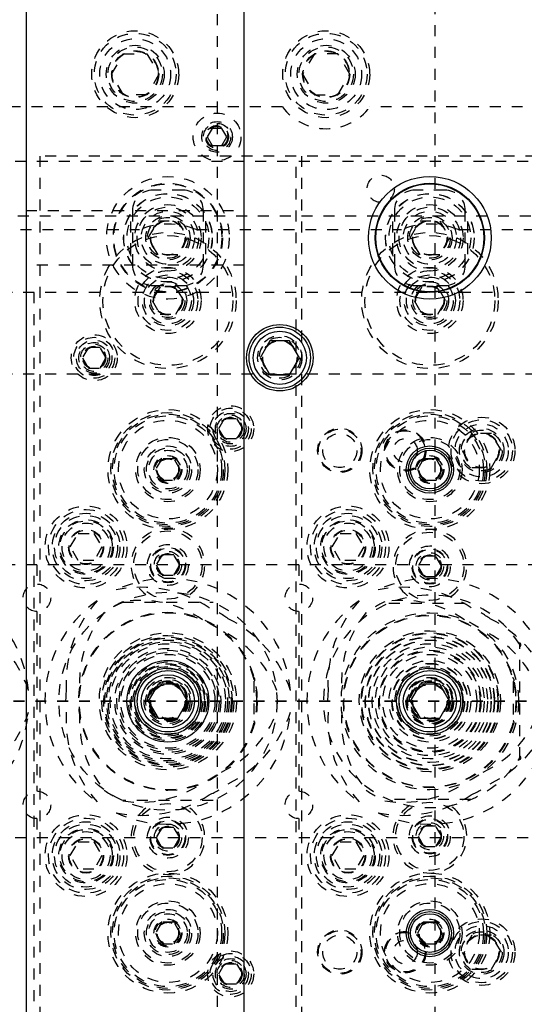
# Model space of a CAD drawing. Header units: inches. Extents: x 1772 to 2706, y -534 to -52.
# Tile 235 of 256: x 1884.32 to 1888.94, y -380.63 to -371.6. Entities that reach past the tile are written whole.
import ezdxf

# ---------------------------------------------------------------- set-up
doc = ezdxf.new("R2010")
doc.units = ezdxf.units.IN
doc.header["$LTSCALE"] = 0.5
doc.header["$MEASUREMENT"] = 0
doc.linetypes.add('HIDDEN', pattern=[0.225, 0.15, -0.075])
doc.linetypes.add('PHANTOM', pattern=[0.25, 0.125, -0.025, 0.025, -0.025, 0.025, -0.025])
doc.layers.add('SID-M-H', color=4, linetype='HIDDEN')
doc.layers.add('SID-M-S', color=105, linetype='Continuous')

msp = doc.modelspace()

# ---------------------------------------------------------------- linework, layer by layer
at = {"color": 7, "linetype": 'PHANTOM', "lineweight": 35}
msp.add_line((1931.36397, -377.85102), (1866.92985, -377.85102), dxfattribs=at)
at = {"layer": 'SID-M-H'}
for p, q in [((1886.12841, -368.35102), (1886.12841, -387.35102)), ((1888.12841, -387.35102), (1888.12841, -368.35102)), ((1885.1619, -372.10102), (1885.27015, -371.91352)), ((1885.27015, -371.91352), (1885.48666, -371.91352)), ((1885.48666, -371.91352), (1885.59491, -372.10102)), ((1887.02015, -371.91352), (1886.9119, -372.10102)), ((1887.23666, -371.91352), (1887.02015, -371.91352)), ((1887.34491, -372.10102), (1887.23666, -371.91352)), ((1885.27015, -372.28852), (1885.1619, -372.10102)), ((1885.59491, -372.10102), (1885.48666, -372.28852)), ((1886.9119, -372.10102), (1887.02015, -372.28852)), ((1887.23666, -372.28852), (1887.34491, -372.10102)), ((1885.48666, -372.28852), (1885.27015, -372.28852)), ((1887.02015, -372.28852), (1887.23666, -372.28852)), ((1886.72841, -372.40102), (1879.62841, -372.40102)), ((1894.12841, -372.40102), (1887.52841, -372.40102)), ((1886.08337, -372.59802), (1886.03834, -372.67602)), ((1886.03834, -372.67602), (1886.08337, -372.75402)), ((1886.17344, -372.59802), (1886.08337, -372.59802)), ((1886.21847, -372.67602), (1886.17344, -372.59802)), ((1886.17344, -372.75402), (1886.21847, -372.67602)), ((1886.08337, -372.75402), (1886.17344, -372.75402)), ((1886.85341, -372.85102), (1884.50341, -372.85102)), ((1884.50341, -372.85102), (1884.50341, -382.85102)), ((1886.85341, -382.85102), (1886.85341, -372.85102)), ((1889.25341, -372.85102), (1886.90341, -372.85102)), ((1886.90341, -372.85102), (1886.90341, -382.85102)), ((1907.17841, -372.90102), (1876.50341, -372.90102)), ((1885.81591, -373.16352), (1885.54091, -373.16352)), ((1888.21591, -373.16352), (1887.94091, -373.16352)), ((1876.50341, -373.40102), (1907.17841, -373.40102)), ((1884.37841, -373.35102), (1886.37841, -373.35102)), ((1885.35341, -373.35102), (1885.35341, -373.85102)), ((1886.00341, -373.85102), (1886.00341, -373.35102)), ((1887.75341, -373.35102), (1887.75341, -373.85102)), ((1888.40341, -373.85102), (1888.40341, -373.35102)), ((1885.33466, -373.45115), (1885.33466, -373.75089)), ((1885.49827, -373.60102), (1885.58834, -373.44502)), ((1885.58834, -373.44502), (1885.76847, -373.44502)), ((1885.76847, -373.44502), (1885.85854, -373.60102)), ((1886.02216, -373.45115), (1886.02216, -373.75089)), ((1887.73466, -373.45115), (1887.73466, -373.75089)), ((1887.89827, -373.60102), (1887.98834, -373.44502)), ((1887.98834, -373.44502), (1888.16847, -373.44502)), ((1888.16847, -373.44502), (1888.25854, -373.60102)), ((1888.42216, -373.45115), (1888.42216, -373.75089)), ((1878.12841, -373.52602), (1885.4186, -373.52602)), ((1885.93821, -373.52602), (1887.8186, -373.52602)), ((1888.33821, -373.52602), (1890.2186, -373.52602)), ((1885.58834, -373.75702), (1885.49827, -373.60102)), ((1885.85854, -373.60102), (1885.76847, -373.75702)), ((1887.98834, -373.75702), (1887.89827, -373.60102)), ((1888.25854, -373.60102), (1888.16847, -373.75702)), ((1885.76847, -373.75702), (1885.58834, -373.75702)), ((1888.16847, -373.75702), (1887.98834, -373.75702)), ((1886.37841, -373.85102), (1884.37841, -373.85102)), ((1885.54091, -374.03852), (1885.81591, -374.03852)), ((1887.94091, -374.03852), (1888.21591, -374.03852)), ((1884.45341, -374.10102), (1874.45341, -374.10102)), ((1884.45341, -381.60102), (1884.45341, -374.10102)), ((1901.65341, -374.10102), (1884.50341, -374.10102)), ((1885.60624, -374.05102), (1885.53407, -374.17602)), ((1885.75058, -374.05102), (1885.60624, -374.05102)), ((1885.82274, -374.17602), (1885.75058, -374.05102)), ((1888.00624, -374.05102), (1887.93407, -374.17602)), ((1888.15058, -374.05102), (1888.00624, -374.05102)), ((1888.22274, -374.17602), (1888.15058, -374.05102)), ((1885.53407, -374.17602), (1885.60624, -374.30102)), ((1885.75058, -374.30102), (1885.82274, -374.17602)), ((1887.93407, -374.17602), (1888.00624, -374.30102)), ((1888.15058, -374.30102), (1888.22274, -374.17602)), ((1885.60624, -374.30102), (1885.75058, -374.30102)), ((1888.00624, -374.30102), (1888.15058, -374.30102)), ((1884.94928, -374.60727), (1884.89515, -374.70102)), ((1885.05753, -374.60727), (1884.94928, -374.60727)), ((1885.11166, -374.70102), (1885.05753, -374.60727)), ((1884.89515, -374.70102), (1884.94928, -374.79477)), ((1885.05753, -374.79477), (1885.11166, -374.70102)), ((1889.25341, -374.85102), (1875.55341, -374.85102)), ((1884.94928, -374.79477), (1885.05753, -374.79477)), ((1886.14515, -375.35102), (1886.19928, -375.25727)), ((1886.19928, -375.25727), (1886.30753, -375.25727)), ((1886.30753, -375.25727), (1886.36166, -375.35102)), ((1886.19928, -375.44477), (1886.14515, -375.35102)), ((1886.36166, -375.35102), (1886.30753, -375.44477)), ((1886.30753, -375.44477), (1886.19928, -375.44477)), ((1888.46334, -375.39502), (1888.37327, -375.55102)), ((1888.64347, -375.39502), (1888.46334, -375.39502)), ((1888.73354, -375.55102), (1888.64347, -375.39502)), ((1888.37327, -375.55102), (1888.46334, -375.70702)), ((1888.64347, -375.70702), (1888.73354, -375.55102)), ((1885.62158, -375.6276), (1885.56476, -375.72602)), ((1885.73523, -375.6276), (1885.62158, -375.6276)), ((1885.79206, -375.72602), (1885.73523, -375.6276)), ((1885.56476, -375.72602), (1885.62158, -375.82445)), ((1885.73523, -375.82445), (1885.79206, -375.72602)), ((1888.46334, -375.70702), (1888.64347, -375.70702)), ((1885.62158, -375.82445), (1885.73523, -375.82445)), ((1884.78407, -376.43602), (1884.85624, -376.31102)), ((1884.85624, -376.31102), (1885.00058, -376.31102)), ((1885.00058, -376.31102), (1885.07274, -376.43602)), ((1887.18407, -376.43602), (1887.25624, -376.31102)), ((1887.25624, -376.31102), (1887.40058, -376.31102)), ((1887.40058, -376.31102), (1887.47274, -376.43602)), ((1884.85624, -376.56102), (1884.78407, -376.43602)), ((1885.07274, -376.43602), (1885.00058, -376.56102)), ((1887.25624, -376.56102), (1887.18407, -376.43602)), ((1887.47274, -376.43602), (1887.40058, -376.56102)), ((1885.00058, -376.56102), (1884.85624, -376.56102)), ((1885.62428, -376.50727), (1885.57015, -376.60102)), ((1885.73253, -376.50727), (1885.62428, -376.50727)), ((1885.78666, -376.60102), (1885.73253, -376.50727)), ((1887.40058, -376.56102), (1887.25624, -376.56102)), ((1888.02428, -376.51977), (1887.97015, -376.61352)), ((1888.13253, -376.51977), (1888.02428, -376.51977)), ((1888.18666, -376.61352), (1888.13253, -376.51977)), ((1918.07841, -376.60102), (1874.87841, -376.60102)), ((1884.47841, -376.60102), (1884.47841, -376.77502)), ((1885.57015, -376.60102), (1885.62428, -376.69477)), ((1885.73253, -376.69477), (1885.78666, -376.60102)), ((1886.87841, -376.60102), (1886.87841, -376.77502)), ((1887.97015, -376.61352), (1888.02428, -376.70727)), ((1888.13253, -376.70727), (1888.18666, -376.61352)), ((1885.62428, -376.69477), (1885.73253, -376.69477)), ((1888.02428, -376.70727), (1888.13253, -376.70727)), ((1885.2638, -376.94102), (1886.09302, -376.94102)), ((1887.70341, -376.95102), (1888.45341, -376.95102)), ((1884.47841, -377.02702), (1884.47841, -378.67502)), ((1886.87841, -377.02702), (1886.87841, -378.67502)), ((1888.90341, -378.37064), (1888.90341, -377.33141)), ((1886.46591, -377.6696), (1886.46591, -378.03245)), ((1888.84091, -377.67277), (1888.84091, -378.02928)), ((1886.09302, -378.76102), (1885.2638, -378.76102)), ((1888.45341, -378.75102), (1887.70341, -378.75102)), ((1884.47841, -378.92702), (1884.47841, -379.10102)), ((1886.87841, -378.92702), (1886.87841, -379.10102)), ((1888.02428, -378.99477), (1887.97015, -379.08852)), ((1888.13253, -378.99477), (1888.02428, -378.99477)), ((1888.18666, -379.08852), (1888.13253, -378.99477)), ((1885.62428, -379.00727), (1885.57015, -379.10102)), ((1885.73253, -379.00727), (1885.62428, -379.00727)), ((1885.78666, -379.10102), (1885.73253, -379.00727)), ((1887.97015, -379.08852), (1888.02428, -379.18227)), ((1888.13253, -379.18227), (1888.18666, -379.08852)), ((1874.87841, -379.10102), (1918.07841, -379.10102)), ((1884.78407, -379.26602), (1884.85624, -379.14102)), ((1884.85624, -379.14102), (1885.00058, -379.14102)), ((1885.00058, -379.14102), (1885.07274, -379.26602)), ((1885.57015, -379.10102), (1885.62428, -379.19477)), ((1885.73253, -379.19477), (1885.78666, -379.10102)), ((1887.18407, -379.26602), (1887.25624, -379.14102)), ((1887.25624, -379.14102), (1887.40058, -379.14102)), ((1887.40058, -379.14102), (1887.47274, -379.26602)), ((1888.02428, -379.18227), (1888.13253, -379.18227)), ((1884.85624, -379.39102), (1884.78407, -379.26602)), ((1885.07274, -379.26602), (1885.00058, -379.39102)), ((1885.62428, -379.19477), (1885.73253, -379.19477)), ((1887.25624, -379.39102), (1887.18407, -379.26602)), ((1887.47274, -379.26602), (1887.40058, -379.39102)), ((1885.00058, -379.39102), (1884.85624, -379.39102)), ((1887.40058, -379.39102), (1887.25624, -379.39102)), ((1885.62158, -379.8776), (1885.56476, -379.97602)), ((1885.73523, -379.8776), (1885.62158, -379.8776)), ((1885.79206, -379.97602), (1885.73523, -379.8776)), ((1885.56476, -379.97602), (1885.62158, -380.07445)), ((1885.73523, -380.07445), (1885.79206, -379.97602)), ((1888.46334, -379.99502), (1888.37327, -380.15102)), ((1888.64347, -379.99502), (1888.46334, -379.99502)), ((1888.73354, -380.15102), (1888.64347, -379.99502)), ((1885.62158, -380.07445), (1885.73523, -380.07445)), ((1888.37327, -380.15102), (1888.46334, -380.30702)), ((1888.64347, -380.30702), (1888.73354, -380.15102)), ((1886.14515, -380.35102), (1886.19928, -380.25727)), ((1886.19928, -380.25727), (1886.30753, -380.25727)), ((1886.30753, -380.25727), (1886.36166, -380.35102)), ((1886.19928, -380.44477), (1886.14515, -380.35102)), ((1886.36166, -380.35102), (1886.30753, -380.44477)), ((1888.46334, -380.30702), (1888.64347, -380.30702)), ((1886.30753, -380.44477), (1886.19928, -380.44477))]:
    msp.add_line(p, q, dxfattribs=at)
for centre, radius in [((1885.37841, -372.10102), 0.3985), ((1885.37841, -372.10102), 0.375), ((1885.37841, -372.10102), 0.325), ((1887.12841, -372.10102), 0.3985), ((1887.12841, -372.10102), 0.375), ((1887.12841, -372.10102), 0.325), ((1885.37841, -372.10102), 0.2655), ((1885.37841, -372.10102), 0.25), ((1887.12841, -372.10102), 0.2655), ((1887.12841, -372.10102), 0.25), ((1885.37841, -372.10102), 0.21542), ((1885.37841, -372.10102), 0.21515), ((1885.37841, -372.10102), 0.21463), ((1885.37841, -372.10102), 0.21095), ((1887.12841, -372.10102), 0.21542), ((1887.12841, -372.10102), 0.21515), ((1887.12841, -372.10102), 0.21463), ((1887.12841, -372.10102), 0.21095), ((1886.12841, -372.67602), 0.2185), ((1886.12841, -372.67602), 0.1405), ((1886.12841, -372.67602), 0.125), ((1886.12841, -372.67602), 0.10497), ((1886.12841, -372.67602), 0.1047), ((1886.12841, -372.67602), 0.10418), ((1886.12841, -372.67602), 0.1005), ((1886.12841, -372.67602), 0.0975), ((1885.67841, -373.60102), 0.5625), ((1887.62841, -373.15102), 0.125), ((1885.67841, -373.60102), 0.5), ((1885.67841, -373.60102), 0.495), ((1885.67841, -373.60102), 0.40625), ((1885.67841, -373.60102), 0.405), ((1885.67841, -373.60102), 0.375), ((1888.07841, -373.60102), 0.40625), ((1888.07841, -373.60102), 0.405), ((1888.07841, -373.60102), 0.375), ((1885.67841, -373.60102), 0.3045), ((1888.07841, -373.60102), 0.3045), ((1885.67841, -373.60102), 0.28125), ((1885.67841, -373.60102), 0.24375), ((1885.67841, -373.60102), 0.203), ((1888.07841, -373.60102), 0.28125), ((1888.07841, -373.60102), 0.24375), ((1888.07841, -373.60102), 0.203), ((1885.67841, -373.60102), 0.1875), ((1885.67841, -373.60102), 0.16072), ((1885.67841, -373.60102), 0.16045), ((1885.67841, -373.60102), 0.15993), ((1885.67841, -373.60102), 0.15625), ((1888.07841, -373.60102), 0.1875), ((1888.07841, -373.60102), 0.16072), ((1888.07841, -373.60102), 0.16045), ((1888.07841, -373.60102), 0.15993), ((1888.07841, -373.60102), 0.15625), ((1885.67841, -374.17602), 0.625), ((1885.67841, -374.17602), 0.595), ((1888.07841, -374.17602), 0.625), ((1888.07841, -374.17602), 0.595), ((1885.67841, -374.17602), 0.30375), ((1885.67841, -374.17602), 0.27375), ((1885.67841, -374.17602), 0.23438), ((1888.07841, -374.17602), 0.30375), ((1888.07841, -374.17602), 0.27375), ((1888.07841, -374.17602), 0.23438), ((1885.67841, -374.17602), 0.21469), ((1885.67841, -374.17602), 0.172), ((1885.67841, -374.17602), 0.15625), ((1888.07841, -374.17602), 0.21469), ((1888.07841, -374.17602), 0.172), ((1888.07841, -374.17602), 0.15625), ((1885.67841, -374.17602), 0.13297), ((1885.67841, -374.17602), 0.1327), ((1885.67841, -374.17602), 0.13218), ((1885.67841, -374.17602), 0.1285), ((1888.07841, -374.17602), 0.13297), ((1888.07841, -374.17602), 0.1327), ((1888.07841, -374.17602), 0.13218), ((1888.07841, -374.17602), 0.1285), ((1885.00341, -374.70102), 0.211), ((1885.00341, -374.70102), 0.1875), ((1885.00341, -374.70102), 0.1625), ((1885.00341, -374.70102), 0.1405), ((1885.00341, -374.70102), 0.125), ((1886.70341, -374.70102), 0.203), ((1886.70341, -374.70102), 0.1875), ((1886.70341, -374.70102), 0.16072), ((1886.70341, -374.70102), 0.16045), ((1886.70341, -374.70102), 0.15993), ((1886.70341, -374.70102), 0.15625), ((1885.00341, -374.70102), 0.10497), ((1885.00341, -374.70102), 0.1047), ((1885.00341, -374.70102), 0.10418), ((1885.00341, -374.70102), 0.1005), ((1885.67841, -375.72602), 0.55), ((1885.67841, -375.72602), 0.5225), ((1886.25341, -375.35102), 0.211), ((1886.25341, -375.35102), 0.1875), ((1886.25341, -375.35102), 0.1625), ((1886.25341, -375.35102), 0.1405), ((1888.07841, -375.72602), 0.55), ((1888.07841, -375.72602), 0.5225), ((1885.67841, -375.72602), 0.5075), ((1885.67841, -375.72602), 0.49213), ((1885.67841, -375.72602), 0.45276), ((1886.25341, -375.35102), 0.125), ((1886.25341, -375.35102), 0.10497), ((1886.25341, -375.35102), 0.1047), ((1886.25341, -375.35102), 0.10418), ((1886.25341, -375.35102), 0.1005), ((1888.07841, -375.72602), 0.5075), ((1888.07841, -375.72602), 0.49213), ((1888.07841, -375.72602), 0.45276), ((1888.55341, -375.55102), 0.3045), ((1888.55341, -375.55102), 0.28125), ((1887.25341, -375.55102), 0.20312), ((1887.25341, -375.55102), 0.195), ((1887.85341, -375.55102), 0.19), ((1887.85341, -375.55102), 0.1875), ((1887.85341, -375.55102), 0.1805), ((1888.55341, -375.55102), 0.24375), ((1888.55341, -375.55102), 0.203), ((1888.55341, -375.55102), 0.1875), ((1888.55341, -375.55102), 0.16072), ((1888.55341, -375.55102), 0.16045), ((1888.55341, -375.55102), 0.15993), ((1885.67841, -375.72602), 0.29528), ((1885.67841, -375.72602), 0.27559), ((1887.25341, -375.55102), 0.15625), ((1887.85341, -375.55102), 0.1095), ((1888.07841, -375.72602), 0.29528), ((1888.07841, -375.72602), 0.27559), ((1888.55341, -375.55102), 0.15625), ((1885.67841, -375.72602), 0.21654), ((1885.67841, -375.72602), 0.19685), ((1885.67841, -375.72602), 0.17717), ((1885.67841, -375.72602), 0.12795), ((1885.67841, -375.72602), 0.11811), ((1885.67841, -375.72602), 0.10289), ((1885.67841, -375.72602), 0.10262), ((1885.67841, -375.72602), 0.1021), ((1885.67841, -375.72602), 0.09843), ((1888.07841, -375.72602), 0.12795), ((1888.07841, -375.72602), 0.11811), ((1888.07841, -375.72602), 0.10289), ((1888.07841, -375.72602), 0.10262), ((1888.07841, -375.72602), 0.1021), ((1888.07841, -375.72602), 0.09843), ((1884.92841, -376.43602), 0.375), ((1884.92841, -376.43602), 0.34375), ((1887.32841, -376.43602), 0.375), ((1887.32841, -376.43602), 0.34375), ((1884.92841, -376.43602), 0.31), ((1884.92841, -376.43602), 0.28906), ((1884.92841, -376.43602), 0.25), ((1884.92841, -376.43602), 0.24), ((1887.32841, -376.43602), 0.31), ((1887.32841, -376.43602), 0.28906), ((1887.32841, -376.43602), 0.25), ((1887.32841, -376.43602), 0.24), ((1884.92841, -376.43602), 0.22), ((1884.92841, -376.43602), 0.16), ((1884.92841, -376.43602), 0.155), ((1885.67841, -376.60102), 0.3125), ((1887.32841, -376.43602), 0.22), ((1887.32841, -376.43602), 0.16), ((1887.32841, -376.43602), 0.155), ((1888.07841, -376.61352), 0.3125), ((1885.67841, -376.60102), 0.1875), ((1885.67841, -376.60102), 0.1625), ((1885.67841, -376.60102), 0.15625), ((1885.67841, -376.60102), 0.125), ((1888.07841, -376.61352), 0.1875), ((1888.07841, -376.61352), 0.1625), ((1888.07841, -376.61352), 0.15625), ((1885.67841, -376.60102), 0.10497), ((1885.67841, -376.60102), 0.1047), ((1885.67841, -376.60102), 0.10418), ((1885.67841, -376.60102), 0.1005), ((1888.07841, -376.61352), 0.125), ((1888.07841, -376.61352), 0.10497), ((1888.07841, -376.61352), 0.1047), ((1888.07841, -376.61352), 0.10418), ((1888.07841, -376.61352), 0.1005), ((1884.47841, -376.90102), 0.126), ((1886.87841, -376.90102), 0.126), ((1885.67841, -377.85102), 1), ((1885.67841, -377.85102), 0.8175), ((1885.67841, -377.85102), 0.8125), ((1888.07841, -377.85102), 0.8125), ((1888.07841, -377.85102), 0.7925), ((1888.07841, -377.85102), 0.7875), ((1885.67841, -377.85102), 0.62874), ((1885.67841, -377.85102), 0.60443), ((1885.67841, -377.85102), 0.58822), ((1885.67841, -377.85102), 0.57921), ((1885.67841, -377.85102), 0.56191), ((1888.07841, -377.85102), 0.64725), ((1888.07841, -377.85102), 0.62874), ((1888.07841, -377.85102), 0.62294), ((1888.07841, -377.85102), 0.59218), ((1888.07841, -377.85102), 0.58822), ((1888.07841, -377.85102), 0.56191), ((1885.67841, -377.85102), 0.54661), ((1885.67841, -377.85102), 0.52851), ((1885.67841, -377.85102), 0.48568), ((1888.07841, -377.85102), 0.56019), ((1888.07841, -377.85102), 0.52851), ((1888.07841, -377.85102), 0.49855), ((1885.67841, -377.85102), 0.46853), ((1885.67841, -377.85102), 0.44747), ((1885.67841, -377.85102), 0.43063), ((1888.07841, -377.85102), 0.46853), ((1888.07841, -377.85102), 0.46011), ((1888.07841, -377.85102), 0.43063), ((1885.67841, -377.85102), 0.36151), ((1885.67841, -377.85102), 0.34454), ((1885.67841, -377.85102), 0.33532), ((1885.67841, -377.85102), 0.31862), ((1885.67841, -377.85102), 0.3), ((1888.07841, -377.85102), 0.37424), ((1888.07841, -377.85102), 0.34785), ((1888.07841, -377.85102), 0.34454), ((1888.07841, -377.85102), 0.31862), ((1888.07841, -377.85102), 0.3), ((1885.67841, -377.85102), 0.281), ((1885.67841, -377.85102), 0.21875), ((1885.67841, -377.85102), 0.203), ((1888.07841, -377.85102), 0.281), ((1888.07841, -377.85102), 0.219), ((1888.07841, -377.85102), 0.21875), ((1888.07841, -377.85102), 0.21012), ((1888.07841, -377.85102), 0.203), ((1885.67841, -377.85102), 0.1875), ((1885.67841, -377.85102), 0.18552), ((1885.67841, -377.85102), 0.18121), ((1885.67841, -377.85102), 0.17321), ((1885.67841, -377.85102), 0.16968), ((1885.67841, -377.85102), 0.16072), ((1885.67841, -377.85102), 0.16045), ((1885.67841, -377.85102), 0.15993), ((1885.67841, -377.85102), 0.15625), ((1888.07841, -377.85102), 0.1875), ((1888.07841, -377.85102), 0.17994), ((1888.07841, -377.85102), 0.17563), ((1888.07841, -377.85102), 0.16072), ((1888.07841, -377.85102), 0.16045), ((1888.07841, -377.85102), 0.15993), ((1888.07841, -377.85102), 0.15625), ((1884.47841, -378.80102), 0.126), ((1886.87841, -378.80102), 0.126), ((1885.67841, -379.10102), 0.3125), ((1888.07841, -379.08852), 0.3125), ((1884.92841, -379.26602), 0.375), ((1885.67841, -379.10102), 0.1875), ((1887.32841, -379.26602), 0.375), ((1888.07841, -379.08852), 0.1875), ((1884.92841, -379.26602), 0.34375), ((1884.92841, -379.26602), 0.31), ((1884.92841, -379.26602), 0.28906), ((1885.67841, -379.10102), 0.1625), ((1885.67841, -379.10102), 0.15625), ((1885.67841, -379.10102), 0.125), ((1885.67841, -379.10102), 0.10497), ((1885.67841, -379.10102), 0.1047), ((1885.67841, -379.10102), 0.10418), ((1885.67841, -379.10102), 0.1005), ((1887.32841, -379.26602), 0.34375), ((1887.32841, -379.26602), 0.31), ((1887.32841, -379.26602), 0.28906), ((1888.07841, -379.08852), 0.1625), ((1888.07841, -379.08852), 0.15625), ((1888.07841, -379.08852), 0.125), ((1888.07841, -379.08852), 0.10497), ((1888.07841, -379.08852), 0.1047), ((1888.07841, -379.08852), 0.10418), ((1888.07841, -379.08852), 0.1005), ((1884.92841, -379.26602), 0.25), ((1884.92841, -379.26602), 0.24), ((1884.92841, -379.26602), 0.22), ((1887.32841, -379.26602), 0.25), ((1887.32841, -379.26602), 0.24), ((1887.32841, -379.26602), 0.22), ((1884.92841, -379.26602), 0.16), ((1884.92841, -379.26602), 0.155), ((1887.32841, -379.26602), 0.16), ((1887.32841, -379.26602), 0.155), ((1885.67841, -379.97602), 0.55), ((1885.67841, -379.97602), 0.5225), ((1888.07841, -379.97602), 0.55), ((1888.07841, -379.97602), 0.5225), ((1885.67841, -379.97602), 0.5075), ((1885.67841, -379.97602), 0.49213), ((1885.67841, -379.97602), 0.45276), ((1888.07841, -379.97602), 0.5075), ((1888.07841, -379.97602), 0.49213), ((1888.07841, -379.97602), 0.45276), ((1885.67841, -379.97602), 0.29528), ((1885.67841, -379.97602), 0.27559), ((1888.07841, -379.97602), 0.29528), ((1888.07841, -379.97602), 0.27559), ((1885.67841, -379.97602), 0.21654), ((1885.67841, -379.97602), 0.19685), ((1885.67841, -379.97602), 0.17717), ((1885.67841, -379.97602), 0.12795), ((1885.67841, -379.97602), 0.11811), ((1885.67841, -379.97602), 0.10289), ((1885.67841, -379.97602), 0.10262), ((1885.67841, -379.97602), 0.1021), ((1885.67841, -379.97602), 0.09843), ((1888.07841, -379.97602), 0.12795), ((1888.07841, -379.97602), 0.11811), ((1888.07841, -379.97602), 0.10289), ((1888.07841, -379.97602), 0.10262), ((1888.07841, -379.97602), 0.1021), ((1888.07841, -379.97602), 0.09843), ((1888.55341, -380.15102), 0.3045), ((1888.55341, -380.15102), 0.28125), ((1888.55341, -380.15102), 0.24375), ((1887.25341, -380.15102), 0.20312), ((1887.25341, -380.15102), 0.195), ((1887.25341, -380.15102), 0.15625), ((1887.85341, -380.15102), 0.19), ((1887.85341, -380.15102), 0.1875), ((1887.85341, -380.15102), 0.1805), ((1888.55341, -380.15102), 0.203), ((1888.55341, -380.15102), 0.1875), ((1888.55341, -380.15102), 0.16072), ((1888.55341, -380.15102), 0.16045), ((1888.55341, -380.15102), 0.15993), ((1888.55341, -380.15102), 0.15625), ((1887.85341, -380.15102), 0.1095), ((1886.25341, -380.35102), 0.211), ((1886.25341, -380.35102), 0.1875), ((1886.25341, -380.35102), 0.1625), ((1886.25341, -380.35102), 0.1405), ((1886.25341, -380.35102), 0.125), ((1886.25341, -380.35102), 0.10497), ((1886.25341, -380.35102), 0.1047), ((1886.25341, -380.35102), 0.10418), ((1886.25341, -380.35102), 0.1005)]:
    msp.add_circle(centre, radius, dxfattribs=at)
for centre, radius, start, end in [((1887.12841, -372.10102), 0.5, 216.869898, 323.130102), ((1885.54091, -373.35102), 0.1875, 90, 180), ((1885.81591, -373.35102), 0.1875, 0, 90), ((1887.94091, -373.35102), 0.1875, 90, 180), ((1888.21591, -373.35102), 0.1875, 0, 90), ((1885.67841, -374.17602), 0.7, 68.213211, 111.786789), ((1888.07841, -374.17602), 0.7, 68.213211, 111.786789), ((1885.54091, -373.85102), 0.1875, 180, 270), ((1885.81591, -373.85102), 0.1875, 270, 0), ((1887.94091, -373.85102), 0.1875, 180, 270), ((1888.21591, -373.85102), 0.1875, 270, 0), ((1885.67841, -376.60102), 0.3375, 306.710447, 233.289553), ((1888.07841, -376.61352), 0.3375, 303.73141, 236.26859), ((1883.27841, -377.85102), 1.12677, 5.091649, 114.908351), ((1885.67841, -377.85102), 1.12677, 5.091649, 114.908351), ((1888.07841, -377.85102), 1.12677, 5.091649, 114.908351), ((1885.43334, -377.93221), 1.12677, 56.354933, 101.752089), ((1887.83334, -377.93221), 1.12677, 56.354933, 101.752089), ((1885.67841, -377.85102), 1.12677, 125.091649, 234.908351), ((1885.87125, -377.67939), 1.12677, 138.247911, 183.645067), ((1885.42549, -377.92689), 1.00177, 55.356641, 99.124813), ((1888.07841, -377.85102), 1.12677, 125.091649, 234.908351), ((1888.07841, -377.85102), 0.975, 32.204228, 327.795772), ((1888.27125, -377.67939), 1.12677, 138.247911, 183.645067), ((1887.82549, -377.92689), 1.00177, 55.356641, 99.124813), ((1885.67841, -377.85102), 1.00177, 114.271013, 125.728987), ((1885.67841, -377.85102), 0.937, 53.873521, 66.126479), ((1888.07841, -377.85102), 1.00177, 114.271013, 125.728987), ((1888.07841, -377.85102), 0.937, 53.873521, 66.126479), ((1883.33063, -378.10385), 1.12677, 18.247911, 63.645067), ((1885.87057, -377.66992), 1.00177, 140.875187, 184.643359), ((1885.73063, -378.10385), 1.12677, 18.247911, 63.645067), ((1888.27057, -377.66992), 1.00177, 140.875187, 184.643359), ((1888.13063, -378.10385), 1.12677, 18.247911, 63.645067), ((1885.73916, -378.10799), 1.00177, 20.875187, 64.643359), ((1888.13916, -378.10799), 1.00177, 20.875187, 64.643359), ((1888.89743, -377.31288), 0.005, 213.307249, 272.799621), ((1888.89841, -377.33285), 0.015, 300, 92.799621), ((1888.90841, -377.35017), 0.005, 120, 180), ((1886.45591, -377.65228), 0.02, 300, 74.955417), ((1888.83091, -377.65545), 0.02, 300, 75.205112), ((1885.67841, -377.85102), 0.937, 173.873521, 186.126479), ((1885.67841, -377.85102), 1.00177, 354.271013, 5.728987), ((1888.07841, -377.85102), 0.937, 173.873521, 186.126479), ((1883.27841, -377.85102), 1.12677, 245.091649, 354.908351), ((1883.33063, -377.5982), 1.12677, 296.354933, 341.752089), ((1885.87125, -378.02266), 1.12677, 176.354933, 221.752089), ((1885.87057, -378.03212), 1.00177, 175.356641, 219.124813), ((1885.67841, -377.85102), 1.12677, 245.091649, 354.908351), ((1885.73916, -377.59406), 1.00177, 295.356641, 339.124813), ((1885.73063, -377.5982), 1.12677, 296.354933, 341.752089), ((1888.27125, -378.02266), 1.12677, 176.354933, 221.752089), ((1888.27057, -378.03212), 1.00177, 175.356641, 219.124813), ((1888.07841, -377.85102), 1.12677, 245.091649, 354.908351), ((1888.13916, -377.59406), 1.00177, 295.356641, 339.124813), ((1888.13063, -377.5982), 1.12677, 296.354933, 341.752089), ((1886.45591, -378.04977), 0.02, 285.044583, 60), ((1888.83091, -378.0466), 0.02, 284.794888, 60), ((1888.89841, -378.36919), 0.015, 267.200379, 60), ((1888.90841, -378.35187), 0.005, 180, 240), ((1888.89743, -378.38917), 0.005, 87.200379, 146.692751), ((1885.42549, -377.77515), 1.00177, 260.875187, 304.643359), ((1885.67841, -377.85102), 0.937, 293.873521, 306.126479), ((1887.82549, -377.77515), 1.00177, 260.875187, 304.643359), ((1888.07841, -377.85102), 0.937, 293.873521, 306.126479), ((1885.67841, -377.85102), 1.00177, 234.271013, 245.728987), ((1885.43334, -377.76983), 1.12677, 258.247911, 303.645067), ((1888.07841, -377.85102), 1.00177, 234.271013, 245.728987), ((1887.83334, -377.76983), 1.12677, 258.247911, 303.645067), ((1888.07841, -379.08852), 0.3375, 123.73141, 56.26859), ((1885.67841, -379.10102), 0.3375, 126.710447, 53.289553)]:
    msp.add_arc(centre, radius, start, end, dxfattribs=at)
at = {"layer": 'SID-M-S'}
for p, q in [((1884.37841, -368.35102), (1884.37841, -387.35102)), ((1886.37841, -387.35102), (1886.37841, -368.35102)), ((1886.61334, -374.54502), (1886.52327, -374.70102)), ((1886.79347, -374.54502), (1886.61334, -374.54502)), ((1886.88354, -374.70102), (1886.79347, -374.54502)), ((1886.52327, -374.70102), (1886.61334, -374.85702)), ((1886.79347, -374.85702), (1886.88354, -374.70102)), ((1886.61334, -374.85702), (1886.79347, -374.85702)), ((1888.02158, -375.6276), (1887.96476, -375.72602)), ((1888.13523, -375.6276), (1888.02158, -375.6276)), ((1888.19206, -375.72602), (1888.13523, -375.6276)), ((1887.96476, -375.72602), (1888.02158, -375.82445)), ((1888.13523, -375.82445), (1888.19206, -375.72602)), ((1888.02158, -375.82445), (1888.13523, -375.82445)), ((1885.58834, -377.69502), (1885.49827, -377.85102)), ((1885.76847, -377.69502), (1885.58834, -377.69502)), ((1885.85854, -377.85102), (1885.76847, -377.69502)), ((1887.98834, -377.69502), (1887.89827, -377.85102)), ((1888.16847, -377.69502), (1887.98834, -377.69502)), ((1888.25854, -377.85102), (1888.16847, -377.69502)), ((1885.49827, -377.85102), (1885.58834, -378.00702)), ((1885.76847, -378.00702), (1885.85854, -377.85102)), ((1887.89827, -377.85102), (1887.98834, -378.00702)), ((1888.16847, -378.00702), (1888.25854, -377.85102)), ((1885.58834, -378.00702), (1885.76847, -378.00702)), ((1887.98834, -378.00702), (1888.16847, -378.00702)), ((1888.02158, -379.8776), (1887.96476, -379.97602)), ((1888.13523, -379.8776), (1888.02158, -379.8776)), ((1888.19206, -379.97602), (1888.13523, -379.8776)), ((1887.96476, -379.97602), (1888.02158, -380.07445)), ((1888.13523, -380.07445), (1888.19206, -379.97602)), ((1888.02158, -380.07445), (1888.13523, -380.07445))]:
    msp.add_line(p, q, dxfattribs=at)
for centre, radius in [((1888.07841, -373.60102), 0.5625), ((1888.07841, -373.60102), 0.5), ((1888.07841, -373.60102), 0.495), ((1886.70341, -374.70102), 0.3045), ((1886.70341, -374.70102), 0.28125), ((1886.70341, -374.70102), 0.24375), ((1888.07841, -375.72602), 0.21654), ((1888.07841, -375.72602), 0.19685), ((1888.07841, -375.72602), 0.17717), ((1885.67841, -377.85102), 0.375), ((1885.67841, -377.85102), 0.3045), ((1888.07841, -377.85102), 0.3045), ((1885.67841, -377.85102), 0.28125), ((1885.67841, -377.85102), 0.24375), ((1888.07841, -377.85102), 0.28125), ((1888.07841, -377.85102), 0.24375), ((1888.07841, -379.97602), 0.21654), ((1888.07841, -379.97602), 0.19685), ((1888.07841, -379.97602), 0.17717)]:
    msp.add_circle(centre, radius, dxfattribs=at)

doc.saveas('drawing.dxf')
